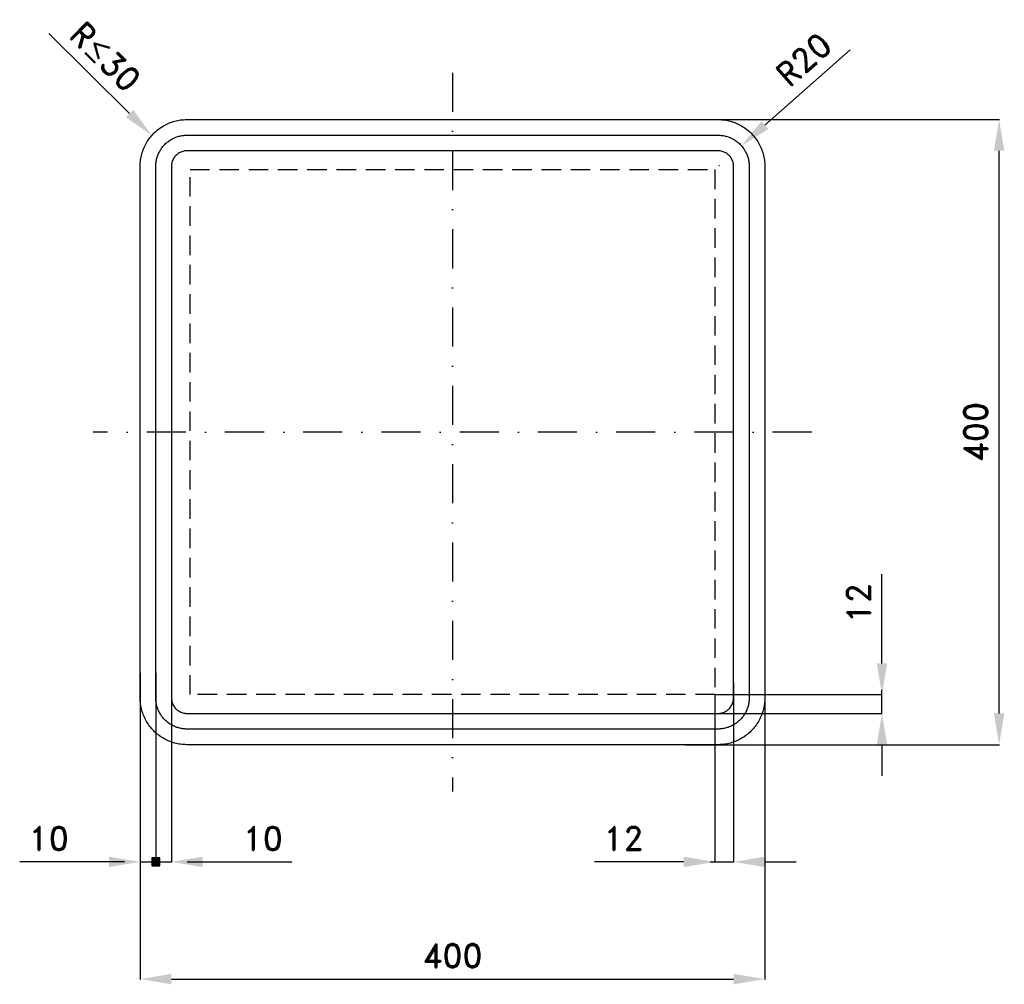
# Model space of a CAD drawing. Header units: millimetres. Extents: x -27 to 603, y -103 to 514.
import ezdxf

# ---------------------------------------------------------------- set-up
doc = ezdxf.new("R2010")
doc.units = ezdxf.units.MM
doc.header["$LTSCALE"] = 5
doc.linetypes.add('ČERCHOVANÁX2', pattern=[2, 1, -0.5, 0, -0.5])
doc.linetypes.add('ČÁRKOVANÁX2', pattern=[1.5, 1, -0.5])
doc.layers.add('Kóty', color=2, linetype='Continuous')
doc.layers.add('Značka', color=7, linetype='Continuous')
doc.styles.get("Standard").update_dxf_attribs({"font": 'romand.shx', "height": 15})
doc.dimstyles.get("Standard").update_dxf_attribs({"dimtxt": 15, "dimasz": 20, "dimexe": 0.18, "dimexo": 0.0625, "dimgap": 7.5, "dimtad": 1, "dimdec": 0, "dimzin": 0, "dimdsep": 46, "dimtxsty": 'Standard', "dimcen": 0.09, "dimadec": 0, "dimazin": 0, "dimtfac": 1, "dimtdec": 0, "dimtofl": 0, "dimtmove": 0, "dimatfit": 3, "dimfxl": 1, "dimtolj": 1, "dimtzin": 0, "dimarcsym": 0})

# ---------------------------------------------------------------- blocks, each defined once
blk = doc.blocks.new('*D0')
at = {"layer": 'Defpoints', "color": 0, "transparency": 16777216}
for p in [(430, 89.8), (418, 82), (418, -25)]:
    blk.add_point(p, dxfattribs=at)
at = {"layer": 'Kóty', "color": 0, "lineweight": -2, "transparency": 16777216}
for p, q in [((430, 89.74), (430, -25.18)), ((418, 81.94), (418, -25.18)), ((398, -25), (340.86, -25)), ((450, -25), (470, -25))]:
    blk.add_line(p, q, dxfattribs=at)
at = {"layer": 'Kóty', "color": 0, "transparency": 16777216}
for points in [[(398, -21.67), (398, -28.33), (418, -25)], [(450, -21.67), (450, -28.33), (430, -25)]]:
    blk.add_solid(points, dxfattribs=at)
at = {"layer": 'Kóty', "color": 0, "transparency": 16777216, "insert": (359.43, -10), "char_height": 15, "attachment_point": 5}
blk.add_mtext('\\A1;12', dxfattribs=at)
blk = doc.blocks.new('*D1')
at = {"layer": 'Defpoints', "color": 0, "transparency": 16777216}
for p in [(418, 82), (525, 82), (411.79, 70)]:
    blk.add_point(p, dxfattribs=at)
at = {"layer": 'Kóty', "color": 0, "lineweight": -2, "transparency": 16777216}
for p, q in [((525, 102), (525, 159.14)), ((418.06, 82), (525.18, 82)), ((411.85, 70), (525.18, 70)), ((525, 50), (525, 30))]:
    blk.add_line(p, q, dxfattribs=at)
at = {"layer": 'Kóty', "color": 0, "transparency": 16777216}
for points in [[(521.67, 102), (528.33, 102), (525, 82)], [(521.67, 50), (528.33, 50), (525, 70)]]:
    blk.add_solid(points, dxfattribs=at)
at = {"layer": 'Kóty', "color": 0, "transparency": 16777216, "insert": (510, 140.57), "char_height": 15, "attachment_point": 5, "rotation": 90}
blk.add_mtext('\\A1;12', dxfattribs=at)
blk = doc.blocks.new('*D2')
at = {"layer": 'Defpoints', "color": 0, "transparency": 16777216}
for p in [(399.02, 450), (600, 450), (399.02, 50)]:
    blk.add_point(p, dxfattribs=at)
at = {"layer": 'Kóty', "color": 0, "lineweight": -2, "transparency": 16777216}
for p, q in [((399.08, 450), (600.18, 450)), ((600, 70), (600, 430)), ((399.08, 50), (600.18, 50))]:
    blk.add_line(p, q, dxfattribs=at)
at = {"layer": 'Kóty', "color": 0, "transparency": 16777216}
for points in [[(596.67, 430), (603.33, 430), (600, 450)], [(596.67, 70), (603.33, 70), (600, 50)]]:
    blk.add_solid(points, dxfattribs=at)
at = {"layer": 'Kóty', "color": 0, "transparency": 16777216, "insert": (585, 250), "char_height": 15, "attachment_point": 5, "rotation": 90}
blk.add_mtext('\\A1;400', dxfattribs=at)
blk = doc.blocks.new('*D3')
at = {"layer": 'Defpoints', "color": 0, "transparency": 16777216}
for p in [(50, 95.98), (450, 95.98), (450, -100)]:
    blk.add_point(p, dxfattribs=at)
at = {"layer": 'Kóty', "color": 0, "lineweight": -2, "transparency": 16777216}
for p, q in [((50, 95.92), (50, -100.18)), ((450, 95.92), (450, -100.18)), ((70, -100), (430, -100))]:
    blk.add_line(p, q, dxfattribs=at)
at = {"layer": 'Kóty', "color": 0, "transparency": 16777216}
for points in [[(70, -96.67), (70, -103.33), (50, -100)], [(430, -96.67), (430, -103.33), (450, -100)]]:
    blk.add_solid(points, dxfattribs=at)
at = {"layer": 'Kóty', "color": 0, "transparency": 16777216, "insert": (250, -85), "char_height": 15, "attachment_point": 5}
blk.add_mtext('\\A1;400', dxfattribs=at)
blk = doc.blocks.new('*D4')
at = {"layer": 'Defpoints', "color": 0, "transparency": 16777216}
for p in [(435.03, 433.2), (420.83, 420.64)]:
    blk.add_point(p, dxfattribs=at)
at = {"layer": 'Kóty', "color": 0, "lineweight": -2, "transparency": 16777216}
for p, q in [((504.59, 494.72), (450.02, 446.45)), ((420.74, 420.64), (420.92, 420.64)), ((420.83, 420.55), (420.83, 420.73))]:
    blk.add_line(p, q, dxfattribs=at)
at = {"layer": 'Kóty', "color": 0, "transparency": 16777216}
blk.add_solid([(447.81, 448.95), (452.22, 443.95), (435.03, 433.2)], dxfattribs=at)
at = {"layer": 'Kóty', "color": 0, "transparency": 16777216, "insert": (474.86, 488.44), "char_height": 15, "attachment_point": 5, "rotation": 41.48936}
blk.add_mtext('\\A1;R20', dxfattribs=at)

msp = doc.modelspace()

# ---------------------------------------------------------------- hatches: boundary and pattern name
at = {"layer": 'Kóty'}
h = msp.add_hatch(color=256, dxfattribs=at)
h.dxf.hatch_style = 1
h.paths.add_polyline_path([(57.5, -27.5), (62.5, -27.5), (62.5, -22.5), (57.5, -22.5)])

# ---------------------------------------------------------------- linework, layer by layer
for p, q in [((-8.51, 505.16), (43.24, 453.88)), ((50, 95.98), (50, -25.18)), ((60, 95.98), (60, -25.18)), ((60, 95.92), (60, -25.18)), ((70, 95.92), (70, -25.18)), ((30, -25), (-27.14, -25)), ((40, -25), (20, -25)), ((80, -25), (100, -25)), ((90, -25), (147.14, -25))]:
    msp.add_line(p, q, dxfattribs=at)
for points in [[(525, 70), (525, 85)], [(50, -25), (70, -25)], [(415, -25), (430, -25)]]:
    msp.add_lwpolyline(points, dxfattribs=at)
msp.add_lwpolyline([(57.5, -27.5), (62.5, -27.5), (62.5, -22.5), (57.5, -22.5)], close=True, dxfattribs=at)
for points in [[(45.59, 456.25), (40.9, 451.51), (57.45, 439.8)], [(30, -21.67), (30, -28.33), (50, -25)], [(90, -21.67), (90, -28.33), (70, -25)]]:
    msp.add_solid(points, dxfattribs=at)
at = {"layer": 'Značka', "color": 6, "linetype": 'ČERCHOVANÁX2', "lineweight": 25, "ltscale": 5}
for p, q in [((250, 480), (250, 20)), ((480, 250), (20, 250))]:
    msp.add_line(p, q, dxfattribs=at)
at = {"layer": 'Značka', "color": 5}
for points in [[(80, 50), (79.88, 50), (79.76, 50, -0.03218), (75.89, 50.27, -0.035443), (72.08, 51.06, -0.036267), (68.4, 52.31, -0.034421), (64.93, 54.06, -0.033721), (61.7, 56.21, -0.034085), (58.79, 58.79, -0.034209), (56.21, 61.7, -0.034229), (54.06, 64.93, -0.034044), (52.32, 68.4, -0.033412), (51.06, 72.08, -0.034127), (50.26, 75.89, -0.036745), (50, 79.76), (50, 79.88), (50, 80), (50, 420), (50, 420.12), (50, 420.24, -0.03218), (50.27, 424.11, -0.035443), (51.06, 427.92, -0.036267), (52.31, 431.6, -0.034421), (54.06, 435.07, -0.033721), (56.21, 438.3, -0.034085), (58.79, 441.21, -0.034209), (61.7, 443.79, -0.034229), (64.93, 445.94, -0.034044), (68.4, 447.68, -0.033412), (72.08, 448.94, -0.034127), (75.89, 449.74, -0.036745), (79.76, 450), (79.88, 450), (80, 450), (420, 450), (420.12, 450), (420.24, 450, -0.03218), (424.11, 449.73, -0.035443), (427.92, 448.94, -0.036267), (431.6, 447.69, -0.034421), (435.07, 445.94, -0.033721), (438.3, 443.79, -0.034085), (441.21, 441.21, -0.034209), (443.79, 438.3, -0.034229), (445.94, 435.07, -0.034044), (447.68, 431.6, -0.033412), (448.94, 427.92, -0.034127), (449.74, 424.11, -0.036745), (450, 420.24), (450, 420.12), (450, 420), (450, 80), (450, 79.88), (450, 79.76, -0.03218), (449.73, 75.89, -0.035443), (448.94, 72.08, -0.036267), (447.69, 68.4, -0.034421), (445.94, 64.93, -0.033721), (443.79, 61.7, -0.034085), (441.21, 58.79, -0.034209), (438.3, 56.21, -0.034229), (435.07, 54.06, -0.034044), (431.6, 52.32, -0.033412), (427.92, 51.06, -0.034127), (424.11, 50.26, -0.036745), (420.24, 50), (420.12, 50), (420, 50), (80, 50)], [(80, 60), (79.92, 60), (79.84, 60, -0.03218), (77.26, 60.18, -0.035443), (74.72, 60.71, -0.036267), (72.27, 61.54, -0.034421), (69.95, 62.71, -0.033721), (67.8, 64.14, -0.034085), (65.86, 65.86, -0.034209), (64.14, 67.8, -0.034229), (62.71, 69.95, -0.034044), (61.55, 72.27, -0.033412), (60.71, 74.72, -0.034127), (60.17, 77.26, -0.036745), (60, 79.84), (60, 79.92), (60, 80), (60, 420), (60, 420.08), (60, 420.16, -0.03218), (60.18, 422.74, -0.035443), (60.71, 425.28, -0.036267), (61.54, 427.73, -0.034421), (62.71, 430.05, -0.033721), (64.14, 432.2, -0.034085), (65.86, 434.14, -0.034209), (67.8, 435.86, -0.034229), (69.95, 437.29, -0.034044), (72.27, 438.45, -0.033412), (74.72, 439.29, -0.034127), (77.26, 439.83, -0.036745), (79.84, 440), (79.92, 440), (80, 440), (420, 440), (420.08, 440), (420.16, 440, -0.03218), (422.74, 439.82, -0.035443), (425.28, 439.29, -0.036267), (427.73, 438.46, -0.034421), (430.05, 437.29, -0.033721), (432.2, 435.86, -0.034085), (434.14, 434.14, -0.034209), (435.86, 432.2, -0.034229), (437.29, 430.05, -0.034044), (438.45, 427.73, -0.033412), (439.29, 425.28, -0.034127), (439.83, 422.74, -0.036745), (440, 420.16), (440, 420.08), (440, 420), (440, 80), (440, 79.92), (440, 79.84, -0.03218), (439.82, 77.26, -0.035443), (439.29, 74.72, -0.036267), (438.46, 72.27, -0.034421), (437.29, 69.95, -0.033721), (435.86, 67.8, -0.034085), (434.14, 65.86, -0.034209), (432.2, 64.14, -0.034229), (430.05, 62.71, -0.034044), (427.73, 61.55, -0.033412), (425.28, 60.71, -0.034127), (422.74, 60.17, -0.036745), (420.16, 60), (420.08, 60), (420, 60), (80, 60)], [(80, 70), (420, 70), (420.04, 70), (420.08, 70, 0.03218), (421.37, 70.09, 0.035443), (422.64, 70.35, 0.036267), (423.87, 70.77, 0.034421), (425.02, 71.35, 0.033721), (426.1, 72.07, 0.034085), (427.07, 72.93, 0.034209), (427.93, 73.9, 0.034229), (428.65, 74.98, 0.034044), (429.23, 76.13, 0.033412), (429.65, 77.36, 0.034127), (429.91, 78.63, 0.036745), (430, 79.92), (430, 79.96), (430, 80), (430, 420), (430, 420.04), (430, 420.08, 0.03218), (429.91, 421.37, 0.035443), (429.65, 422.64, 0.036267), (429.23, 423.87, 0.034421), (428.65, 425.02, 0.033721), (427.93, 426.1, 0.034085), (427.07, 427.07, 0.034209), (426.1, 427.93, 0.034229), (425.02, 428.65, 0.034044), (423.87, 429.23, 0.033412), (422.64, 429.65, 0.034127), (421.37, 429.91, 0.036745), (420.08, 430), (420.04, 430), (420, 430), (80, 430), (79.96, 430), (79.92, 430, 0.03218), (78.63, 429.91, 0.035443), (77.36, 429.65, 0.036267), (76.13, 429.23, 0.034421), (74.98, 428.65, 0.033721), (73.9, 427.93, 0.034085), (72.93, 427.07, 0.034209), (72.07, 426.1, 0.034229), (71.35, 425.02, 0.034044), (70.77, 423.87, 0.033412), (70.35, 422.64, 0.034127), (70.09, 421.37, 0.036745), (70, 420.08), (70, 420.04), (70, 420), (70, 80), (70, 79.96), (70, 79.92, 0.03218), (70.09, 78.63, 0.035443), (70.35, 77.36, 0.036267), (70.77, 76.13, 0.034421), (71.35, 74.98, 0.033721), (72.07, 73.9, 0.034085), (72.93, 72.93, 0.034209), (73.9, 72.07, 0.034229), (74.98, 71.35, 0.034044), (76.13, 70.77, 0.033412), (77.36, 70.35, 0.034127), (78.63, 70.09, 0.036745), (79.92, 70), (79.96, 70), (80, 70)]]:
    msp.add_lwpolyline(points, format="xyb", dxfattribs=at)
at = {"layer": 'Značka', "color": 6, "linetype": 'ČÁRKOVANÁX2', "ltscale": 2.5}
msp.add_lwpolyline([(82, 82), (82, 418), (418, 418), (418, 82)], close=True, dxfattribs=at)

# ---------------------------------------------------------------- texts
at = {"layer": 'Kóty', "insert": (27.73, 490.26), "char_height": 15, "attachment_point": 5, "rotation": 315.26232}
msp.add_mtext('\\A1;R{\\A0;≤}30', dxfattribs=at)
at = {"layer": 'Kóty', "char_height": 15, "attachment_point": 5}
for insert in [(-8.57, -10), (128.57, -10)]:
    msp.add_mtext('\\A1;10', dxfattribs=dict(at, insert=insert))

# ---------------------------------------------------------------- dimensions: what is measured, and where the dimension line sits
at = {"layer": 'Kóty'}
dim = msp.add_radius_dim(center=(420.83, 420.64), mpoint=(435.03, 433.2), text='R20', dimstyle='Standard', dxfattribs=at)
dim.commit()
dim.dimension.update_dxf_attribs({"geometry": '*D4', "text_midpoint": (474.86, 488.44)})
for base, p1, p2, picture, middle in [((600, 450), (399.02, 50), (399.02, 450), '*D2', (585, 250)), ((525, 82), (411.79, 70), (418, 82), '*D1', (510, 140.57))]:
    dim = msp.add_linear_dim(base=base, p1=p1, p2=p2, angle=90, dimstyle='Standard', dxfattribs=at)
    dim.commit()
    dim.dimension.update_dxf_attribs({"geometry": picture, "text_midpoint": middle})
for base, p1, p2, picture, middle in [((450, -100), (50, 95.98), (450, 95.98), '*D3', (250, -85)), ((418, -25), (430, 89.8), (418, 82), '*D0', (359.43, -10))]:
    dim = msp.add_linear_dim(base=base, p1=p1, p2=p2, dimstyle='Standard', dxfattribs=at)
    dim.commit()
    dim.dimension.update_dxf_attribs({"geometry": picture, "text_midpoint": middle})

doc.saveas('drawing.dxf')
